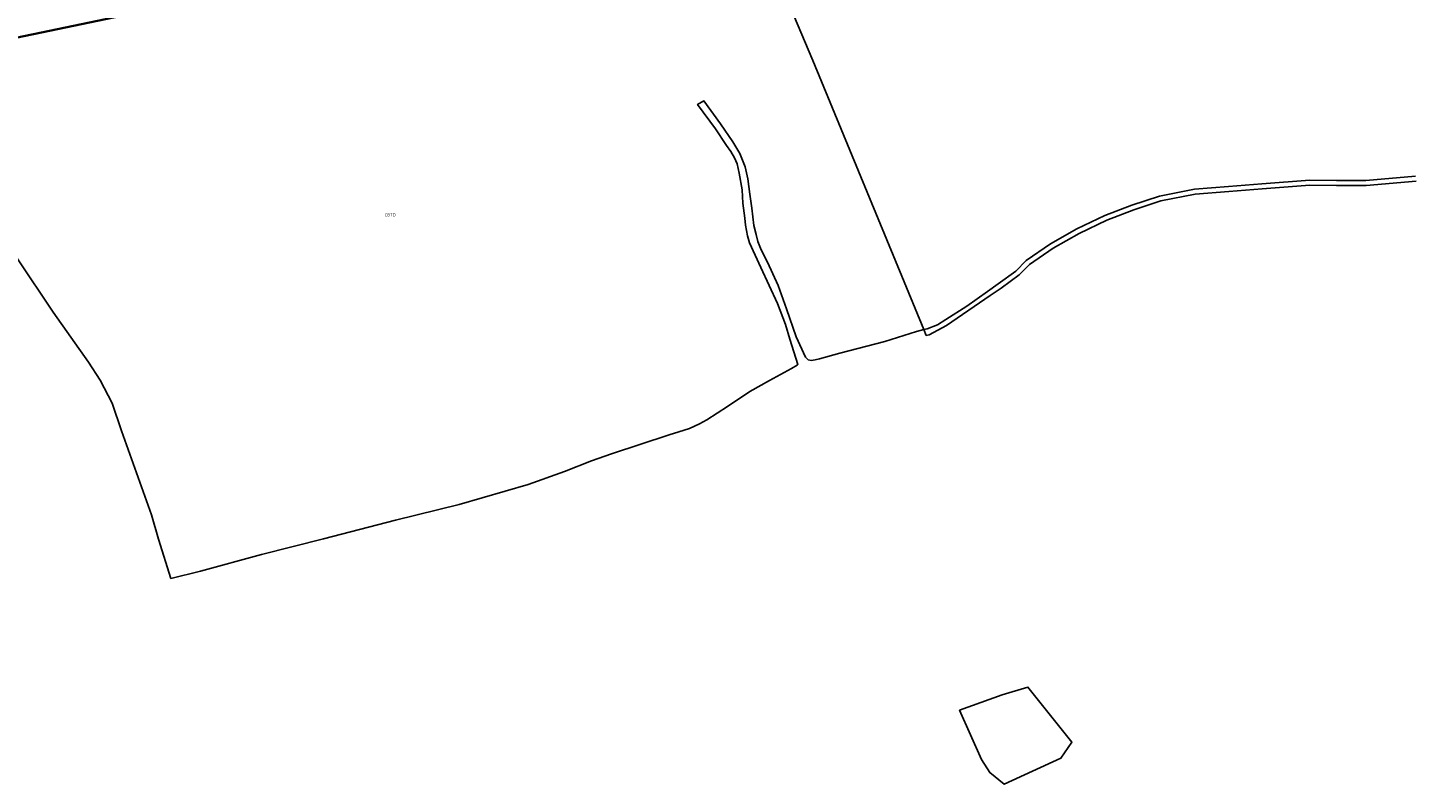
# Model space of a CAD drawing. Extents: x 143041 to 146008, y 457187 to 458337.
# Tile 4 of 33: x 143399 to 143811, y 457266 to 457491. Entities that reach past the tile are written whole.
import ezdxf
from ezdxf.enums import TextEntityAlignment as Align

# ---------------------------------------------------------------- set-up
doc = ezdxf.new("R2010")
doc.units = 0
doc.header["$LTSCALE"] = 4
doc.linetypes.add('STIPPELGROF', pattern=[0.75, 0.5, -0.25])
for name, color, linetype in [('CBTD', 7, 'CONTINUOUS'), ('G_BTD', 3, 'CONTINUOUS'), ('G_WGD', 7, 'CONTINUOUS')]:
    doc.layers.add(name, color=color, linetype=linetype)
doc.layers.add('meetgrens', color=10, linetype='STIPPELGROF', lineweight=35)
doc.styles.add('ISO', font='ISO')

msp = doc.modelspace()

# ---------------------------------------------------------------- linework, layer by layer
at = {"layer": 'G_BTD', "linetype": 'Continuous', "transparency": 33554687}
for points in [[(143606.408, 457543.179), (143624.599, 457500), (143632.553, 457481.121), (143665.603, 457401.052)], [(143665.603, 457401.052), (143666.64, 457401.3), (143669.65, 457402.47), (143672.17, 457404.02), (143678.45, 457408.03), (143684.538, 457412.418), (143687.725, 457414.629), (143692.973, 457418.453), (143696.129, 457421.559), (143703.33, 457426.565), (143711.123, 457430.995), (143719.523, 457435.009), (143727.589, 457438.117), (143735.822, 457440.788), (143746.198, 457442.804), (143756.328, 457443.607), (143766.28, 457444.468), (143780.547, 457445.52), (143788.484, 457445.43), (143797.208, 457445.44), (143812.057, 457446.707)], [(143812.203, 457445.213), (143797.272, 457443.94), (143788.476, 457443.93), (143780.593, 457444.02), (143766.4, 457442.972), (143756.452, 457442.113), (143746.402, 457441.316), (143736.198, 457439.332), (143728.091, 457436.703), (143720.117, 457433.631), (143711.817, 457429.665), (143704.13, 457425.295), (143697.091, 457420.401), (143693.947, 457417.307), (143688.595, 457413.407), (143685.392, 457411.186), (143672.39, 457402.21), (143667.22, 457399.52), (143666.344, 457399.258)], [(143688.94, 457292.35), (143696.62, 457294.64), (143709.7, 457278.27), (143706.45, 457273.52), (143689.56, 457265.72), (143685.25, 457269.2), (143682.79, 457273.05), (143676.25, 457287.78), (143688.94, 457292.35)]]:
    msp.add_lwpolyline(points, dxfattribs=at)
at = {"layer": 'G_WGD', "linetype": 'Continuous', "transparency": 33554687}
for points in [[(143395.77, 457422.1), (143406.31, 457406.24), (143416.86, 457391.34), (143420.3, 457385.95), (143423.89, 457379.17), (143426.67, 457370.93), (143435.66, 457345.94), (143437.68, 457338.68), (143441.423, 457326.989), (143450.19, 457329.17), (143468.34, 457334.13), (143486.85, 457338.75), (143508.28, 457344.37), (143527.24, 457349.03), (143547.83, 457354.93), (143558.59, 457358.81), (143566.61, 457361.95), (143572.65, 457364.03), (143589.785, 457369.74), (143592.68, 457370.61), (143595.8, 457371.59), (143598.83, 457372.98), (143601.01, 457374.18), (143607.13, 457378.14), (143613.83, 457382.63), (143619.65, 457385.86), (143626.17, 457389.43), (143627.94, 457390.45), (143628.13, 457390.69), (143625.73, 457398.18), (143624.37, 457402.52), (143622.06, 457408.76), (143617.052, 457419.492), (143613.666, 457426.83), (143613.101, 457428.975), (143612.537, 457432.136), (143612.27, 457434.23), (143611.75, 457438.64), (143611.521, 457442.634), (143610.59, 457447.61), (143610.01, 457450.39), (143609.27, 457452.18), (143608.11, 457454.03), (143606.86, 457455.86), (143603.619, 457460.81), (143598.22, 457468.07), (143600.11, 457469.08), (143605.086, 457462.277), (143608.78, 457456.89), (143610.79, 457453.45), (143612.424, 457449.521), (143613.19, 457445.86), (143613.78, 457441.36), (143614.39, 457437.15), (143615, 457431.99), (143615.66, 457429.36), (143616.16, 457427.28), (143617.195, 457424.82), (143619.07, 457421.09), (143622.19, 457414.18), (143624.72, 457407.25), (143627.62, 457398.85), (143630.39, 457392.81), (143631.19, 457392.06), (143632.1, 457391.86), (143633.23, 457392.02), (143634.57, 457392.3), (143640.56, 457394.05), (143653.96, 457397.47), (143663.38, 457400.52), (143665.603, 457401.052)], [(143665.603, 457401.052), (143666.344, 457399.258)]]:
    msp.add_lwpolyline(points, dxfattribs=at)
at = {"layer": 'meetgrens', "linetype": 'Continuous', "transparency": 33554687, "flags": 128}
msp.add_lwpolyline([(143042.65, 457414.581), (143193.047, 457496.462), (143334.975, 457548.68), (144000.265, 457682.782), (144579.238, 457776.451), (145483.48, 458121.634), (145523.536, 458035.768), (144807.526, 457725.755), (144665.156, 457672.692), (144179.241, 457632.098), (144025.981, 457590.412), (143574.463, 457525.278), (143351.72, 457478.805), (143253.029, 457455.154), (143123.798, 457387.023), (143075.027, 457356.533), (143042.65, 457414.581)], dxfattribs=at)

# ---------------------------------------------------------------- texts
at = {"layer": 'CBTD', "transparency": 33554687, "style": 'ISO'}
msp.add_text('CBTD', height=0.9, dxfattribs=at).set_placement((143506.721, 457435.174), align=Align.MIDDLE_CENTER)

doc.saveas('drawing.dxf')
